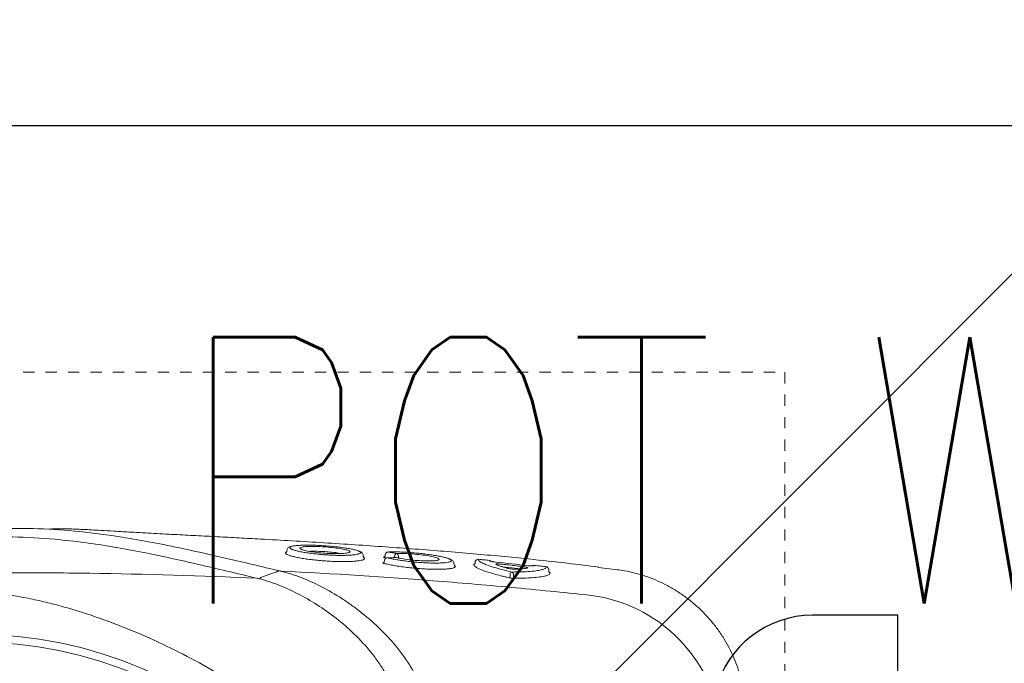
# Model space of a CAD drawing. Header units: inches. Extents: x 704 to 259546, y -107711 to 151004.
# Tile 199 of 256: x 127656.75 to 127665.52, y 23291.97 to 23297.7. Entities that reach past the tile are written whole.
import ezdxf

# ---------------------------------------------------------------- set-up
doc = ezdxf.new("R2010")
doc.units = ezdxf.units.IN
doc.header["$MEASUREMENT"] = 0
doc.linetypes.add('11aa1PB-bd$0$11aa1PB-af$0$TRATTEGGIATA', pattern=[0.75, 0.5, -0.25])
for name, color, linetype, lineweight in [('00-GRIDTEXT', 1, 'Continuous', 13), ('EQUIPMENT', 3, 'Continuous', 25), ('FLOOR RAISE', 4, 'Continuous', 5), ('KIT TEXT.', 5, 'Continuous', 5), ('PD_FURNITURE_LOOSE', 20, 'Continuous', 18), ('PP-Waste Pipe', 3, 'Continuous', 25)]:
    doc.layers.add(name, color=color, linetype=linetype, lineweight=lineweight)
doc.layers.add('FAINTEQUIP', color=7, linetype='Continuous', lineweight=0, true_color=0x4a4747)
for name, color, linetype in [('KIT EQUIPMENT', 3, 'Continuous'), ('PD_025_TEXT', 61, 'Continuous'), ('PP BALL VALVE', 7, 'Continuous')]:
    doc.layers.add(name, color=color, linetype=linetype)
doc.styles.add('ISO', font='isocp.shx', dxfattribs={"height": 250})
doc.styles.add('style1', font='arial.ttf', dxfattribs={"height": 500})

# ---------------------------------------------------------------- blocks, each defined once
blk = doc.blocks.new('A$C6E471120')
at = {"layer": 'KIT EQUIPMENT', "color": 8}
blk.add_lwpolyline([(-1445.56, -7288.3), (-695.56, -7288.3), (-695.56, -7988.3), (-1445.56, -7988.3)], close=True, dxfattribs=at)
at = {"layer": 'KIT TEXT.', "color": 8, "insert": (-1402.17, -7396.34, 488.6), "char_height": 60.1753, "width": 1100.2839, "attachment_point": 7, "style": 'ISO'}
blk.add_mtext('{\\Fromans|c0;\\W0.8;POT WASH SINK}', dxfattribs=at)
blk = doc.blocks.new('FF')
at = {"layer": 'PD_FURNITURE_LOOSE', "color": 8, "lineweight": 53}
blk.add_circle((127670.2178, 23281.8144, 0), 10.8893, dxfattribs=at)
at = {"layer": '00-GRIDTEXT', "color": 8, "xscale": 0.03937007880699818, "yscale": 0.03937007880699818, "zscale": 0.03937007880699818}
blk.add_blockref('A$C6E471120', (127713.35, 23583.6962), dxfattribs=at)
at = {"layer": 'PD_025_TEXT', "color": 8, "insert": (127473.4465, 23313.7481), "char_height": 5, "width": 128.495219, "attachment_point": 1, "style": 'style1'}
blk.add_mtext('\\pi49.435;L.TOILET\\P\\pi46.761;5\'8" X 3\'11"', dxfattribs=at)
blk = doc.blocks.new('GREASE TRAP')
at = {"linetype": 'Continuous', "lineweight": 0}
for p, q in [((287.91, -275.1), (287.26, -277.89)), ((291.66, -279.11), (291.81, -279.04)), ((291.81, -279.04), (291.95, -279.19)), ((292.5, -279.44), (292.1, -279.41)), ((290.74, -298.55), (291.27, -298.5)), ((289.97, -303.85), (289.6, -303.8)), ((290.55, -304.36), (290.62, -303.97)), ((290.58, -304.6), (290.59, -304.52)), ((291.42, -304.02), (291.05, -303.98)), ((292.03, -304.77), (292.04, -304.68)), ((288.74, -321.25), (289.28, -321.2)), ((289.6, -326.56), (289.24, -326.53)), ((289.58, -326.56), (289.67, -326.57)), ((287.8, -337.99), (288.32, -333.42)), ((286.41, -336.11), (285.78, -336.11)), ((285.92, -335.25), (286.4, -335.25)), ((288.34, -344.32), (288.35, -344.32)), ((286.85, -345.29), (286.43, -345.09)), ((287.83, -344.92), (287.72, -344.94)), ((287.6, -362.13), (288.18, -357.43)), ((287.58, -362.13), (287.59, -362.13))]:
    blk.add_line(p, q, dxfattribs=at)
at = {"linetype": 'Continuous', "lineweight": 0, "flags": 128}
for points in [[(285.62, -272.9), (286.37, -274.91), (287.11, -276.88)], [(287.11, -276.89), (287.11, -276.89), (287.11, -276.89)]]:
    blk.add_lwpolyline(points, dxfattribs=at)
at = {"linetype": 'Continuous', "lineweight": 0}
for radius in [106.93, 105]:
    blk.add_circle((164.57, -201.17), radius, dxfattribs=at)
for centre, radius, start, end in [((289.89, -304.54), 0.7, 1.5904, 83.3092), ((291.34, -304.71), 0.7, 2.7102, 83.2546), ((291, -307.04), 0.685, 15.7577, 87.9296), ((291.02, -306.65), 0.662, 270.2773, 342.3663), ((289.52, -327.25), 0.697, 353.8365, 78.2386), ((289.24, -330.05), 0.696, 308.1976, 354.3641), ((285.95, -334.9), 0.355, 196.7557, 265.9673), ((285.76, -336.44), 0.331, 86.5817, 151.9722), ((286.35, -335.96), 0.71, 16.6606, 86.0192), ((286.45, -335.45), 0.662, 266.5286, 332.0546), ((288.01, -341.17), 0.7, 353.167, 38.557), ((287.65, -344.24), 0.7, 284.9682, 353.2882), ((287.65, -344.24), 0.695, 285.0559, 353.6222), ((243.79, -350.57), 37.74, 281.4746, 351.3429)]:
    blk.add_arc(centre, radius, start, end, dxfattribs=at)
for points, knots in [([(282.82, -104.54), (283.89, -118.43), (284.74, -132.34), (286.03, -160.2), (286.47, -174.16), (286.8, -195.14), (286.85, -202.14), (286.86, -216.13), (286.82, -223.12), (286.51, -244.08), (286.1, -258.02), (285.47, -271.94)], [0, 0, 0, 0, 0.25, 0.25, 0.5, 0.5, 0.625, 0.625, 0.75, 0.75, 1, 1, 1, 1]), ([(292.45, -122.95), (293.01, -125.27), (293.94, -129.07), (294.87, -134.23), (295.47, -138.14), (295.91, -141.73), (296.19, -144.97), (296.38, -148.16), (296.51, -151.19), (296.61, -154.2), (296.68, -157.09), (296.73, -159.79), (296.78, -162.7), (296.84, -166.23), (296.91, -170.5), (296.99, -175.52), (297.11, -180.77), (297.23, -186.06), (297.37, -191.07), (297.51, -195.66), (297.64, -199.73), (297.77, -203.35), (297.86, -206.53), (297.92, -209.36), (297.97, -214.68), (297.7, -222.32), (296.8, -231.08), (295.75, -238.26), (294.7, -244.42), (293.32, -251.46), (291.53, -259.62), (289.73, -267.44), (288.45, -272.86), (287.91, -275.1)], [0, 0, 0, 0, 0.0593635, 0.0971043, 0.1348438, 0.1667324, 0.198607, 0.2201848, 0.2417788, 0.2633349, 0.278122, 0.2929063, 0.3080418, 0.3231723, 0.3441056, 0.3655953, 0.3864814, 0.4080077, 0.4295299, 0.4486306, 0.4683357, 0.4884205, 0.5086324, 0.5289688, 0.5492243, 0.6333183, 0.7152132, 0.756242, 0.7972696, 0.8516973, 0.906117, 0.9611972, 1, 1, 1, 1]), ([(256.8, -132.49), (258.53, -135.1), (260.18, -137.73), (263.32, -143.04), (264.82, -145.72), (267.65, -151.13), (268.99, -153.87), (271.52, -159.39), (272.7, -162.19), (274.92, -167.84), (275.94, -170.68), (277.33, -174.98), (277.77, -176.42), (278.61, -179.31), (279.01, -180.76), (279.74, -183.69), (280.08, -185.16), (280.7, -188.14), (280.98, -189.64), (281.44, -192.65), (281.63, -194.17), (281.84, -196.48), (281.89, -197.26), (281.94, -198.43), (281.96, -198.82), (281.98, -199.6), (281.99, -200), (282, -201.96), (281.94, -203.52), (281.71, -206.59), (281.54, -208.11), (281.12, -211.14), (280.86, -212.63), (280.28, -215.62), (279.96, -217.09), (279.27, -220.02), (278.89, -221.48), (278.1, -224.37), (277.68, -225.8), (276.35, -230.09), (275.38, -232.92), (272.22, -241.36), (269.78, -246.92), (265.61, -255.17), (264.14, -257.89), (261.06, -263.26), (259.45, -265.91), (257.76, -268.54)], [0, 0, 0, 0, 0.0625, 0.0625, 0.125, 0.125, 0.1875, 0.1875, 0.25, 0.25, 0.3125, 0.3125, 0.34375, 0.34375, 0.375, 0.375, 0.40625, 0.40625, 0.4375, 0.4375, 0.46875, 0.46875, 0.484375, 0.484375, 0.492187, 0.492187, 0.5, 0.5, 0.53125, 0.53125, 0.5625, 0.5625, 0.59375, 0.59375, 0.625, 0.625, 0.65625, 0.65625, 0.6875, 0.6875, 0.75, 0.75, 0.875, 0.875, 0.9375, 0.9375, 1, 1, 1, 1]), ([(293.15, -236.8), (293.18, -236.62), (293.7, -233.83), (294.42, -228.74), (295.41, -220.27), (295.78, -213.42), (295.85, -208.32), (295.84, -206.58), (295.83, -205.79)], [0, 0, 0, 0, 0.016162, 0.250764, 0.485322, 0.836539, 0.925214, 1, 1, 1, 1]), ([(288.24, -357.44), (288.58, -354.84), (289.3, -349.22), (290.19, -341), (290.97, -333.1), (291.6, -326.05), (292.21, -318.86), (292.78, -311.52), (293.32, -304.08), (293.85, -296.46), (294.35, -288.68), (294.82, -280.77), (295.22, -273.68), (295.56, -267.45), (295.85, -262.06), (296.13, -256.66), (296.42, -251.07), (296.67, -246.37), (296.88, -242.58), (297.05, -239.43), (297.24, -236.11), (297.42, -233.04), (297.57, -230.49), (297.68, -228.36), (297.76, -226.45), (297.83, -224.56), (297.84, -223.49), (297.78, -218.98)], [0, 0, 0, 0, 0.063316, 0.137046, 0.187379, 0.237747, 0.288072, 0.337874, 0.387718, 0.437523, 0.488782, 0.540075, 0.591317, 0.625909, 0.660493, 0.695746, 0.730982, 0.771161, 0.791716, 0.812265, 0.841912, 0.872106, 0.896195, 0.920292, 0.944907, 0.969526, 1, 1, 1, 1]), ([(285.47, -271.94), (286.08, -269.4), (287.29, -264.32), (288.96, -257.23), (290.47, -250.48), (291.92, -243.64), (292.72, -239.21), (293.15, -236.8)], [0, 0, 0, 0, 0.192621, 0.385484, 0.57846, 0.771235, 1, 1, 1, 1]), ([(255.45, -306.81), (256, -306.64), (256.54, -306.46), (257.59, -306.08), (258.11, -305.87), (259.63, -305.2), (260.61, -304.7), (262.04, -303.9), (262.51, -303.61), (263.44, -303.03), (263.89, -302.73), (265.23, -301.81), (266.09, -301.17), (268.55, -299.18), (270.07, -297.77), (272.91, -294.83), (274.23, -293.31), (276.69, -290.17), (277.81, -288.57), (279.86, -285.37), (280.78, -283.75), (282.03, -281.32), (282.42, -280.5), (283.15, -278.87), (283.49, -278.05), (284.44, -275.61), (284.96, -274), (285.36, -272.39)], [0, 0, 0, 0, 0.03125, 0.03125, 0.0625, 0.0625, 0.125, 0.125, 0.15625, 0.15625, 0.1875, 0.1875, 0.25, 0.25, 0.375, 0.375, 0.5, 0.5, 0.625, 0.625, 0.75, 0.75, 0.8125, 0.8125, 0.875, 0.875, 1, 1, 1, 1]), ([(287.27, -277.83), (287.06, -278.68), (286.82, -279.53), (286.28, -281.24), (285.98, -282.1), (284.99, -284.68), (284.22, -286.39), (282.46, -289.8), (281.48, -291.5), (279.84, -294.03), (279.27, -294.87), (278.37, -296.13), (278.06, -296.55), (277.43, -297.38), (277.11, -297.8), (275.46, -299.87), (274.05, -301.48), (271, -304.57), (269.37, -306.05), (266.71, -308.14), (265.79, -308.81), (263.87, -310.1), (262.88, -310.7), (260.83, -311.82), (259.78, -312.34), (258.14, -313.02), (257.59, -313.24), (256.74, -313.54), (256.45, -313.63), (255.88, -313.82), (255.59, -313.9), (255.3, -313.99)], [0, 0, 0, 0, 0.0625, 0.0625, 0.125, 0.125, 0.25, 0.25, 0.375, 0.375, 0.4375, 0.4375, 0.46875, 0.46875, 0.5, 0.5, 0.625, 0.625, 0.75, 0.75, 0.8125, 0.8125, 0.875, 0.875, 0.9375, 0.9375, 0.96875, 0.96875, 0.984375, 0.984375, 1, 1, 1, 1]), ([(287.26, -277.89), (286.61, -291.01), (285.78, -304.1), (284.24, -323.69), (283.68, -330.21), (282.46, -343.24), (281.81, -349.75), (281.11, -356.25)], [0, 0, 0, 0, 0.5, 0.5, 0.75, 0.75, 1, 1, 1, 1]), ([(287.27, -277.83), (287.28, -277.76), (287.29, -277.68), (287.3, -277.51), (287.29, -277.43), (287.27, -277.26), (287.24, -277.19), (287.19, -277.03), (287.15, -276.96), (287.11, -276.89)], [0, 0, 0, 0, 0.25, 0.25, 0.5, 0.5, 0.75, 0.75, 1, 1, 1, 1]), ([(287.27, -277.83), (287.27, -277.84), (287.27, -277.84), (287.26, -277.85), (287.26, -277.86), (287.26, -277.87), (287.26, -277.89)], [0, 0, 0, 0, 0.00003361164, 0.00003361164, 0.00003361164, 0.00009841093, 0.00009841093, 0.00009841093, 0.00009841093]), ([(290.24, -298.77), (290.17, -298.65), (290.03, -298.41), (289.88, -297.67), (289.75, -296.73), (289.67, -295.57), (289.63, -294.23), (289.63, -292.74), (289.67, -291.16), (289.76, -289.52), (289.88, -287.87), (290.04, -286.24), (290.23, -284.68), (290.44, -283.24), (290.68, -281.95), (290.93, -280.86), (291.18, -280), (291.43, -279.38), (291.59, -279.2), (291.66, -279.11)], [0, 0, 0, 0, 0.066966, 0.12566, 0.184351, 0.242449, 0.30055, 0.358196, 0.415842, 0.473121, 0.530398, 0.588231, 0.646066, 0.704525, 0.762985, 0.822038, 0.881088, 0.940546, 1, 1, 1, 1]), ([(292.69, -280.75), (292.64, -280.86), (292.52, -281.14), (292.33, -281.85), (292.1, -282.83), (291.89, -284.01), (291.7, -285.33), (291.53, -286.75), (291.39, -288.24), (291.28, -289.74), (291.21, -291.22), (291.18, -292.63), (291.19, -293.93), (291.23, -295.1), (291.3, -296.08), (291.4, -296.81), (291.48, -297.11), (291.51, -297.23)], [0, 0, 0, 0, 0.045419, 0.115839, 0.186799, 0.257754, 0.32863, 0.399501, 0.469663, 0.539816, 0.608957, 0.678085, 0.746838, 0.815591, 0.884388, 0.95319, 1, 1, 1, 1]), ([(291.95, -279.19), (292, -279.2), (292.05, -279.22), (292.1, -279.38), (292.1, -279.41)], [0, 0, 0, 0, 0.735294, 1, 1, 1, 1]), ([(292.28, -297.33), (292.31, -297.28), (292.4, -297.09), (292.56, -296.5), (292.77, -295.6), (292.97, -294.49), (293.16, -293.22), (293.33, -291.83), (293.47, -290.37), (293.59, -288.87), (293.68, -287.37), (293.73, -285.93), (293.75, -284.58), (293.74, -283.36), (293.69, -282.3), (293.6, -281.45), (293.53, -280.92), (293.47, -280.76), (293.46, -280.74)], [0, 0, 0, 0, 0.023226, 0.092931, 0.162639, 0.232676, 0.302714, 0.372201, 0.441684, 0.510683, 0.579678, 0.648044, 0.716408, 0.784299, 0.852186, 0.919822, 0.987451, 1, 1, 1, 1]), ([(293.46, -280.73), (293.42, -280.44), (293.37, -280.21), (293.25, -279.97), (293.05, -279.67), (292.82, -279.55), (292.5, -279.44)], [0, 0, 0, 0, 0.150992, 0.540293, 0.796534, 1, 1, 1, 1]), ([(293.14, -280.19), (293.02, -280.22), (292.88, -280.26), (292.72, -280.68), (292.69, -280.75)], [0, 0, 0, 0, 0.8365957, 1, 1, 1, 1]), ([(293.46, -280.74), (293.42, -280.59), (293.32, -280.28), (293.21, -280.22), (293.14, -280.19)], [0, 0, 0, 0, 0.453626, 1, 1, 1, 1]), ([(291.89, -294.84), (291.84, -294.67), (291.72, -294.28), (291.62, -292.93), (291.61, -291.08), (291.71, -288.98), (291.9, -286.88), (292.17, -285.01), (292.46, -283.59), (292.65, -283.16), (292.73, -282.97)], [0, 0, 0, 0, 0.0984, 0.230543, 0.361452, 0.492139, 0.623641, 0.756097, 0.8899, 1, 1, 1, 1]), ([(293.26, -283.2), (293.27, -283.22), (293.34, -283.42), (293.42, -284.44), (293.45, -286.13), (293.37, -288.2), (293.21, -290.31), (292.98, -292.3), (292.69, -293.87), (292.49, -294.67), (292.38, -294.84), (292.38, -294.85)], [0, 0, 0, 0, 0.015121, 0.155418, 0.294804, 0.433435, 0.572075, 0.71203, 0.853105, 0.994782, 1, 1, 1, 1]), ([(292.73, -282.97), (292.75, -282.91), (292.84, -282.65), (292.92, -282.65), (292.98, -282.64)], [0, 0, 0, 0, 0.212645, 1, 1, 1, 1]), ([(292.98, -282.64), (293.01, -282.65), (293.12, -282.67), (293.2, -282.98), (293.26, -283.2)], [0, 0, 0, 0, 0.26459, 1, 1, 1, 1]), ([(292.19, -285.02), (292.2, -285.26), (292.24, -285.93), (292.21, -287.46), (292.1, -289.35), (291.93, -291.17), (291.76, -292.43), (291.66, -292.87), (291.64, -292.95)], [0, 0, 0, 0, 0.1171914, 0.3236173, 0.5316923, 0.7421657, 0.9517971, 1, 1, 1, 1]), ([(292.38, -294.85), (292.33, -294.95), (292.17, -295.26), (291.99, -295.29), (291.91, -294.92), (291.89, -294.84)], [0, 0, 0, 0, 0.294516, 0.862877, 1, 1, 1, 1]), ([(291.27, -298.5), (291.32, -298.48), (291.5, -298.49), (291.76, -298.31), (291.98, -298.07), (292.12, -297.84), (292.2, -297.63), (292.28, -297.33)], [0, 0, 0, 0, 0.0760045, 0.2920195, 0.5221541, 0.8303026, 1, 1, 1, 1]), ([(291.51, -297.23), (291.53, -297.3), (291.58, -297.56), (291.73, -297.82), (291.92, -297.9), (292.12, -297.72), (292.24, -297.44), (292.28, -297.33)], [0, 0, 0, 0, 0.074975, 0.308763, 0.600633, 0.840221, 1, 1, 1, 1]), ([(290.56, -298.77), (290.54, -298.81), (290.42, -298.94), (290.32, -298.84), (290.24, -298.77)], [0, 0, 0, 0, 0.258674, 1, 1, 1, 1]), ([(290.74, -298.55), (290.73, -298.57), (290.67, -298.72), (290.61, -298.75), (290.56, -298.77)], [0, 0, 0, 0, 0.269637, 1, 1, 1, 1]), ([(288.18, -321.35), (288.15, -321.31), (288.05, -321.17), (287.93, -320.64), (287.81, -319.81), (287.73, -318.71), (287.7, -317.42), (287.71, -315.97), (287.76, -314.4), (287.86, -312.76), (288.01, -311.08), (288.18, -309.41), (288.4, -307.78), (288.64, -306.27), (288.9, -304.85), (289.09, -304.06), (289.18, -303.66)], [0, 0, 0, 0, 0.036944, 0.111064, 0.185167, 0.25898, 0.332797, 0.405887, 0.478972, 0.551758, 0.624553, 0.69822, 0.771885, 0.845998, 0.920119, 1, 1, 1, 1]), ([(289.18, -303.66), (289.2, -303.61), (289.23, -303.5), (289.28, -303.41), (289.32, -303.44), (289.35, -303.52), (289.36, -303.61), (289.36, -303.62)], [0, 0, 0, 0, 0.170931, 0.43557, 0.700344, 0.964272, 1, 1, 1, 1]), ([(290.58, -304.6), (290.5, -304.94), (290.33, -305.63), (290.1, -306.89), (289.88, -308.28), (289.69, -309.75), (289.52, -311.29), (289.4, -312.82), (289.31, -314.32), (289.26, -315.72), (289.26, -317.01), (289.29, -318.13), (289.36, -319.07), (289.44, -319.68), (289.51, -319.9), (289.53, -319.96)], [0, 0, 0, 0, 0.081121, 0.164592, 0.245691, 0.329206, 0.409093, 0.49132, 0.570813, 0.652715, 0.73066, 0.81084, 0.889237, 0.969944, 1, 1, 1, 1]), ([(289.6, -303.8), (289.6, -303.8), (289.55, -303.8), (289.48, -303.77), (289.4, -303.71), (289.36, -303.65), (289.36, -303.63), (289.36, -303.62), (289.36, -303.62)], [0, 0, 0, 0, 0.005493, 0.289143, 0.515025, 0.705708, 0.87243, 1, 1, 1, 1]), ([(290.3, -320.03), (290.33, -319.97), (290.44, -319.75), (290.63, -319.13), (290.86, -318.18), (291.08, -317.03), (291.3, -315.72), (291.5, -314.3), (291.67, -312.79), (291.82, -311.26), (291.94, -309.72), (292.02, -308.26), (292.06, -306.89), (292.07, -305.71), (292.04, -305.07), (292.03, -304.77)], [0, 0, 0, 0, 0.034967, 0.11668, 0.198521, 0.28284, 0.363401, 0.446271, 0.52675, 0.609595, 0.689692, 0.772207, 0.85087, 0.93183, 1, 1, 1, 1]), ([(290.63, -306.87), (290.63, -306.51), (290.62, -306.14), (290.61, -305.78), (290.6, -305.39), (290.59, -304.99), (290.58, -304.6)], [0, 0, 0, 0, 0.002000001, 0.002000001, 0.002000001, 0.004171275, 0.004171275, 0.004171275, 0.004171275]), ([(290.62, -303.97), (290.64, -303.86), (290.66, -303.77), (290.7, -303.65), (290.72, -303.61), (290.74, -303.59), (290.75, -303.6), (290.77, -303.61), (290.77, -303.63), (290.78, -303.67), (290.79, -303.7), (290.8, -303.77), (290.8, -303.78), (290.8, -303.8)], [0, 0, 0, 0, 0.25, 0.25, 0.5, 0.5, 0.625, 0.625, 0.75, 0.75, 0.875, 0.875, 1, 1, 1, 1]), ([(291.05, -303.98), (291.01, -303.96), (290.93, -303.95), (290.85, -303.88), (290.81, -303.82), (290.81, -303.81), (290.8, -303.81), (290.8, -303.81), (290.8, -303.8)], [0, 0, 0, 0, 0.254985, 0.463826, 0.637296, 0.783337, 0.926867, 1, 1, 1, 1]), ([(292.03, -304.77), (291.97, -305.13), (291.91, -305.48), (291.84, -305.84), (291.78, -306.17), (291.72, -306.51), (291.66, -306.85)], [0, 0, 0, 0, 0.002000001, 0.002000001, 0.002000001, 0.003901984, 0.003901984, 0.003901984, 0.003901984]), ([(289.97, -317.13), (289.92, -316.9), (289.81, -316.4), (289.77, -314.92), (289.82, -313.05), (289.98, -310.99), (290.22, -308.99), (290.46, -307.63), (290.6, -307.02), (290.63, -306.87)], [0, 0, 0, 0, 0.140566, 0.301933, 0.463305, 0.622013, 0.785773, 0.94855, 1, 1, 1, 1]), ([(291.66, -306.85), (291.67, -307.38), (291.69, -308.42), (291.59, -310.45), (291.4, -312.51), (291.14, -314.48), (290.84, -316.05), (290.61, -316.97), (290.5, -317.12), (290.5, -317.13)], [0, 0, 0, 0, 0.170858, 0.332147, 0.492014, 0.656195, 0.819988, 0.986588, 1, 1, 1, 1]), ([(291.03, -307.31), (290.95, -307.31), (290.87, -307.32), (290.79, -307.32), (290.67, -307.32), (290.55, -307.32), (290.53, -307.33)], [0.0007933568, 0.0007933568, 0.0007933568, 0.0007933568, 0.0011395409, 0.0011395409, 0.0011395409, 0.0016472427, 0.0016472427, 0.0016472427, 0.0016472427]), ([(290.62, -306.36), (290.67, -306.36), (290.81, -306.36), (290.94, -306.35), (291.02, -306.35)], [0, 0, 0, 0, 0.397181, 1, 1, 1, 1]), ([(290.5, -317.13), (290.41, -317.3), (290.22, -317.65), (290.03, -317.55), (289.98, -317.18), (289.97, -317.13)], [0, 0, 0, 0, 0.4462454, 0.9349282, 1, 1, 1, 1]), ([(289.28, -321.2), (289.33, -321.17), (289.52, -321.18), (289.77, -321), (289.99, -320.76), (290.14, -320.53), (290.22, -320.32), (290.3, -320.03)], [0, 0, 0, 0, 0.085263, 0.298133, 0.53129, 0.85157, 1, 1, 1, 1]), ([(289.53, -319.96), (289.55, -320.07), (289.63, -320.36), (289.77, -320.57), (289.97, -320.59), (290.14, -320.4), (290.26, -320.13), (290.3, -320.03)], [0, 0, 0, 0, 0.142974, 0.381895, 0.621008, 0.867279, 1, 1, 1, 1]), ([(288.57, -321.46), (288.54, -321.49), (288.44, -321.62), (288.31, -321.59), (288.21, -321.42), (288.18, -321.35)], [0, 0, 0, 0, 0.160118, 0.714475, 1, 1, 1, 1]), ([(288.74, -321.25), (288.73, -321.26), (288.67, -321.39), (288.62, -321.43), (288.57, -321.46)], [0, 0, 0, 0, 0.031421, 1, 1, 1, 1]), ([(285.61, -335), (285.65, -334.83), (285.69, -334.65), (285.77, -334.31), (285.89, -333.8), (286.01, -333.31), (286.25, -332.37), (286.4, -331.77), (286.72, -330.66), (286.87, -330.15), (287.18, -329.19), (287.33, -328.76), (287.76, -327.62), (288.04, -327.04), (288.35, -326.57), (288.41, -326.49), (288.53, -326.35), (288.59, -326.29), (288.76, -326.16), (288.86, -326.13), (288.96, -326.15)], [0, 0, 0, 0, 0.03125, 0.03125, 0.0625, 0.125, 0.125, 0.25, 0.25, 0.375, 0.375, 0.5, 0.5, 0.75, 0.75, 0.8125, 0.8125, 0.875, 0.875, 1, 1, 1, 1]), ([(288.96, -326.15), (288.96, -326.16), (288.98, -326.18), (289, -326.23), (289, -326.32), (289, -326.32)], [0, 0, 0, 0, 0.3650586, 0.9797373, 1, 1, 1, 1]), ([(289.24, -326.53), (289.21, -326.52), (289.14, -326.51), (289.07, -326.45), (289.02, -326.39), (289, -326.34), (289, -326.32), (289, -326.32), (289, -326.32)], [0, 0, 0, 0, 0.175463, 0.400939, 0.589495, 0.747071, 0.890518, 1, 1, 1, 1]), ([(290.22, -327.33), (290.1, -327.36), (289.85, -327.42), (289.52, -327.82), (289.31, -328.3), (289.28, -328.39)], [0, 0, 0, 0, 0.4433, 0.896253, 1, 1, 1, 1]), ([(289.93, -330.11), (289.98, -329.65), (290.03, -329.19), (290.07, -328.72), (290.12, -328.26), (290.17, -327.79), (290.22, -327.33)], [0, 0, 0, 0, 0.002, 0.002, 0.002, 0.003999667, 0.003999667, 0.003999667, 0.003999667]), ([(289.28, -328.39), (289.13, -328.7), (288.79, -329.41), (288.22, -331.12), (287.62, -333.26), (287.23, -334.92), (287.03, -335.76)], [0, 0, 0, 0, 0.220226, 0.504612, 0.749666, 1, 1, 1, 1]), ([(287.96, -334.7), (288.04, -334.38), (288.13, -334.07), (288.29, -333.5), (288.37, -333.24), (288.61, -332.5), (288.76, -332.08), (288.91, -331.76)], [0, 0, 0, 0, 0.25, 0.25, 0.5, 0.5, 1, 1, 1, 1]), ([(288.91, -331.76), (288.94, -331.68), (288.97, -331.66), (289.01, -331.7), (289.02, -331.72), (289.04, -331.8), (289.04, -331.86), (289.05, -331.98), (289.05, -332.06), (289.05, -332.23), (289.05, -332.32), (289.04, -332.52), (289.03, -332.63), (289.02, -332.85), (289.01, -332.96), (288.99, -333.07)], [0, 0, 0, 0, 0.25, 0.25, 0.375, 0.375, 0.5, 0.5, 0.625, 0.625, 0.75, 0.75, 0.875, 0.875, 1, 1, 1, 1]), ([(289.51, -331.62), (289.53, -331.45), (289.55, -331.28), (289.58, -331.04), (289.6, -330.96), (289.62, -330.82), (289.63, -330.75), (289.66, -330.62), (289.67, -330.56), (289.7, -330.45), (289.71, -330.41), (289.75, -330.28), (289.77, -330.23), (289.8, -330.21)], [0, 0, 0, 0, 0.25, 0.25, 0.375, 0.375, 0.5, 0.5, 0.625, 0.625, 0.75, 0.75, 1, 1, 1, 1]), ([(285.46, -336.28), (285.46, -336.19), (285.47, -336.09), (285.48, -335.87), (285.49, -335.75), (285.52, -335.52), (285.53, -335.41), (285.57, -335.19), (285.59, -335.09), (285.61, -335)], [0, 0, 0, 0, 0.25, 0.25, 0.5, 0.5, 0.75, 0.75, 1, 1, 1, 1]), ([(287.73, -336.8), (287.73, -336.73), (287.73, -336.66), (287.73, -336.5), (287.73, -336.41), (287.74, -336.24), (287.75, -336.14), (287.76, -335.95), (287.77, -335.85), (287.79, -335.65), (287.81, -335.55), (287.83, -335.36), (287.85, -335.27), (287.88, -335.09), (287.89, -335), (287.93, -334.84), (287.94, -334.77), (287.96, -334.7)], [0, 0, 0, 0, 0.125, 0.125, 0.25, 0.25, 0.375, 0.375, 0.5, 0.5, 0.625, 0.625, 0.75, 0.75, 0.875, 0.875, 1, 1, 1, 1]), ([(288.99, -333.07), (288.94, -333.53), (288.89, -334), (288.84, -334.46), (288.7, -335.75), (288.55, -337.05), (288.4, -338.34)], [0, 0, 0, 0, 0.002, 0.002, 0.002, 0.00758254, 0.00758254, 0.00758254, 0.00758254]), ([(286.43, -345.09), (286.31, -344.84), (286.06, -344.36), (285.78, -342.8), (285.63, -341.28), (285.54, -339.76), (285.48, -338.39), (285.47, -336.98), (285.46, -336.28)], [0, 0, 0, 0, 0.21968, 0.439192, 0.658685, 0.696773, 0.849384, 1, 1, 1, 1]), ([(287.03, -335.76), (287.04, -336.59), (287.05, -338.26), (287.17, -340.42), (287.36, -342.2), (287.54, -342.95), (287.63, -343.3)], [0, 0, 0, 0, 0.240852, 0.487107, 0.75984, 1, 1, 1, 1]), ([(288.02, -339.61), (287.99, -339.46), (287.96, -339.28), (287.89, -338.88), (287.87, -338.67), (287.79, -337.96), (287.76, -337.41), (287.73, -336.8)], [0, 0, 0, 0, 0.25, 0.25, 0.5, 0.5, 1, 1, 1, 1]), ([(288.4, -338.34), (288.39, -338.46), (288.37, -338.57), (288.34, -338.78), (288.33, -338.89), (288.29, -339.08), (288.27, -339.17), (288.24, -339.33), (288.22, -339.41), (288.16, -339.59), (288.13, -339.67), (288.08, -339.7), (288.07, -339.7), (288.04, -339.68), (288.03, -339.65), (288.02, -339.61)], [0, 0, 0, 0, 0.125, 0.125, 0.25, 0.25, 0.375, 0.375, 0.5, 0.5, 0.75, 0.75, 0.875, 0.875, 1, 1, 1, 1]), ([(288.59, -341.17), (288.57, -341.15), (288.56, -341.1), (288.55, -340.98), (288.55, -340.94), (288.54, -340.83), (288.54, -340.78), (288.54, -340.65), (288.55, -340.58), (288.55, -340.44), (288.56, -340.36), (288.57, -340.12), (288.59, -339.96), (288.61, -339.79)], [0, 0, 0, 0, 0.25, 0.25, 0.375, 0.375, 0.5, 0.5, 0.625, 0.625, 0.75, 0.75, 1, 1, 1, 1]), ([(288.34, -344.32), (288.4, -343.86), (288.45, -343.39), (288.51, -342.93), (288.57, -342.37), (288.64, -341.81), (288.7, -341.25)], [0, 0, 0, 0, 0.002, 0.002, 0.002, 0.004411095, 0.004411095, 0.004411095, 0.004411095]), ([(287.63, -343.3), (287.64, -343.36), (287.69, -343.62), (287.84, -343.94), (288.06, -344.32), (288.25, -344.32), (288.34, -344.32)], [0, 0, 0, 0, 0.074197, 0.28708, 0.641001, 1, 1, 1, 1]), ([(286.93, -345.12), (286.91, -345.16), (286.89, -345.26), (286.86, -345.28), (286.85, -345.29)], [0, 0, 0, 0, 0.370215, 1, 1, 1, 1]), ([(286.93, -345.12), (286.93, -345.12), (286.93, -345.12), (286.93, -345.11), (286.94, -345.1), (286.99, -345.05), (287.07, -345), (287.12, -345), (287.12, -345)], [0, 0, 0, 0, 0.014276, 0.209132, 0.380371, 0.579352, 0.841929, 1, 1, 1, 1]), ([(287.12, -345), (287.17, -344.99), (287.38, -344.97), (287.58, -344.95), (287.72, -344.94)], [0, 0, 0, 0, 0.205831, 1, 1, 1, 1]), ([(257.84, -393.65), (257.86, -393.64), (258.76, -393.5), (260.52, -393.05), (263.1, -392.27), (265.62, -391.29), (268.06, -390.12), (270.5, -388.73), (272.88, -387.12), (275.19, -385.27), (277.32, -383.28), (279.26, -381.15), (281, -378.9), (282.56, -376.56), (283.92, -374.13), (285.08, -371.64), (286.04, -369.1), (286.8, -366.53), (287.33, -364.2), (287.53, -362.73), (287.61, -362.13)], [0, 0, 0, 0, 0.001134, 0.05921, 0.117416, 0.175724, 0.234114, 0.292568, 0.357035, 0.420781, 0.483687, 0.545808, 0.607185, 0.667848, 0.727816, 0.787098, 0.845698, 0.903609, 0.960817, 1, 1, 1, 1])]:
    blk.add_open_spline(points, degree=3, knots=knots, dxfattribs=at)
for points in [[(285.36, -272.39), (285.4, -272.24), (285.44, -272.09), (285.47, -271.94)], [(285.62, -272.9), (285.47, -272.75), (285.39, -272.57), (285.36, -272.39)], [(287.11, -276.89), (287.11, -276.89), (287.11, -276.89), (287.11, -276.88)], [(288.61, -339.79), (288.92, -337.07), (289.22, -334.34), (289.51, -331.62)], [(289.8, -330.21), (289.84, -330.16), (289.89, -330.13), (289.93, -330.11)], [(288.7, -341.25), (288.66, -341.24), (288.63, -341.21), (288.59, -341.17)]]:
    blk.add_open_spline(points, degree=3, dxfattribs=at)
at = {"layer": 'EQUIPMENT'}
blk.add_lwpolyline([(81.13, -388.18, 0.294125), (66.47, -410.94), (66.47, -432.28), (276.22, -432.28), (276.22, -410.94, 0.340822), (257.58, -386.76)], format="xyb", dxfattribs=at)
blk.add_lwpolyline([(81.13, -388.18, 0.294125), (66.47, -410.94), (66.47, -432.28), (276.22, -432.28), (276.22, -410.94, 0.340822), (257.58, -386.76)], format="xyb", dxfattribs=at)
blk.add_lwpolyline([(81.13, -388.18, 0.294125), (66.47, -410.94), (66.47, -432.28), (276.22, -432.28), (276.22, -410.94, 0.340822), (257.58, -386.76)], format="xyb", dxfattribs=at)
blk.add_lwpolyline([(81.13, -388.18, 0.294125), (66.47, -410.94), (66.47, -432.28), (276.22, -432.28), (276.22, -410.94, 0.340822), (257.58, -386.76)], format="xyb", dxfattribs=at)
blk.add_lwpolyline([(81.13, -388.18, 0.294125), (66.47, -410.94), (66.47, -432.28), (276.22, -432.28), (276.22, -410.94, 0.340822), (257.58, -386.76)], format="xyb", dxfattribs=at)
blk.add_lwpolyline([(81.13, -388.18, 0.294125), (66.47, -410.94), (66.47, -432.28), (276.22, -432.28), (276.22, -410.94, 0.340822), (257.58, -386.76)], format="xyb", dxfattribs=at)
blk.add_lwpolyline([(81.13, -388.18, 0.294125), (66.47, -410.94), (66.47, -432.28), (276.22, -432.28), (276.22, -410.94, 0.340822), (257.58, -386.76)], format="xyb", dxfattribs=at)
blk.add_lwpolyline([(81.13, -388.18, 0.294125), (66.47, -410.94), (66.47, -432.28), (276.22, -432.28), (276.22, -410.94, 0.340822), (257.58, -386.76)], format="xyb", dxfattribs=at)
at = {"layer": 'FAINTEQUIP', "color": 4, "linetype": '11aa1PB-bd$0$11aa1PB-af$0$TRATTEGGIATA'}
blk.add_lwpolyline([(0, -404), (0, 0), (337, 0), (337, -404), (0, -404)], dxfattribs=at)

msp = doc.modelspace()

# ---------------------------------------------------------------- hatches: boundary and pattern name
at = {"layer": 'FLOOR RAISE'}
h = msp.add_hatch(dxfattribs=at)
h.set_pattern_fill('ANSI31', color=256, scale=80)
h.set_pattern_definition([(45, (-1158.461, 0), (-7.0710678, 7.0710678), [])])
h.paths.add_polyline_path([(127506.35, 23264.6957), (127506.35, 23282.6957), (127507.85, 23282.6957), (127507.85, 23592.6957), (128253.35, 23592.6957), (128253.35, 23436.1957), (128235.35, 23436.1957), (128235.35, 23433.1957), (127959.35, 23433.1957), (127959.35, 23331.1957), (127870.85, 23331.1957), (127722.35, 23331.1957), (127722.35, 23264.6957)])

# ---------------------------------------------------------------- linework, layer by layer
at = {"layer": 'PP BALL VALVE', "lineweight": 53}
msp.add_circle((130061.4819, 21646.6461), 129357.5882, dxfattribs=at)

# ---------------------------------------------------------------- block references
at = {"color": 8, "lineweight": 53}
msp.add_blockref('FF', (0, 0), dxfattribs=at)
at = {"layer": 'PP-Waste Pipe', "ltscale": 0.25, "xscale": 0.03560830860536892, "yscale": 0.03560830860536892, "zscale": 0.03560830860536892, "rotation": 89.99999999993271}
msp.add_blockref('GREASE TRAP', (127649.1788, 23282.5608, 0), dxfattribs=at)

doc.saveas('drawing.dxf')
